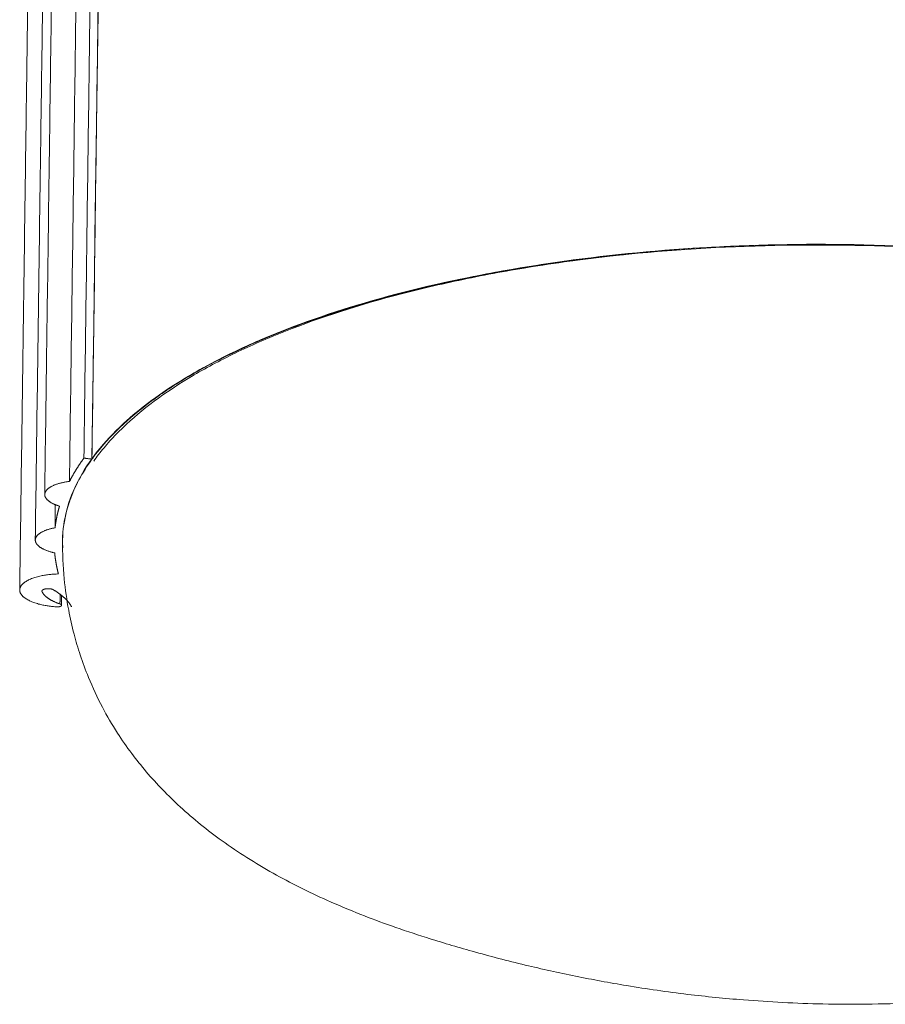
# Model space of a CAD drawing. Header units: millimetres. Extents: x -771 to 771, y -301 to 2485.
# Tile 1 of 256: x -771 to -565, y -301 to -67. Entities that reach past the tile are written whole.
import ezdxf

# ---------------------------------------------------------------- set-up
doc = ezdxf.new("R2010")
doc.units = ezdxf.units.MM
doc.layers.add('ORTHO$2', color=7, linetype='Continuous', true_color=0xffffff)

msp = doc.modelspace()

# ---------------------------------------------------------------- linework, layer by layer
at = {"layer": 'ORTHO$2', "color": 155, "linetype": 'Continuous', "lineweight": 18}
for points, degree, knots in [([(-750.98, 1255.49), (-751.13, 1244.01), (-751.43, 1222.14), (-751.85, 1190.98), (-752.23, 1163.12), (-752.55, 1139.99), (-752.8, 1121.16), (-753.01, 1106.21), (-753.19, 1092.89), (-753.5, 1069.91), (-753.96, 1036.14), (-755.1, 952.12), (-757.36, 785.85), (-761.1, 511.32), (-764.28, 277.49), (-766.32, 127.03), (-766.87, 86.99), (-767.39, 48.55), (-767.79, 19.32), (-768.08, -2.23), (-768.3, -17.99), (-768.55, -36.52), (-768.84, -57.84), (-769.16, -81.79), (-769.52, -108.32), (-769.92, -137.41), (-770.35, -169.2), (-770.65, -191.28), (-770.81, -202.77)], 3, [0, 0, 0, 0, 0.023626, 0.044991, 0.064095, 0.080938, 0.092585, 0.102836, 0.111693, 0.119972, 0.150128, 0.181162, 0.292812, 0.492187, 0.745937, 0.77385, 0.801732, 0.828316, 0.852931, 0.86185, 0.872645, 0.885355, 0.899977, 0.916513, 0.934616, 0.954565, 0.97636, 1, 1, 1, 1]), ([(-747.44, 1254.91), (-747.59, 1243.53), (-747.89, 1221.84), (-748.31, 1190.95), (-748.68, 1163.33), (-749, 1140.4), (-749.25, 1121.73), (-749.45, 1106.9), (-749.63, 1093.7), (-749.94, 1070.91), (-750.4, 1037.43), (-751.53, 954.13), (-753.77, 789.28), (-757.47, 517.1), (-760.63, 285.27), (-762.66, 136.08), (-763.2, 96.38), (-763.71, 58.27), (-764.11, 29.3), (-764.4, 7.93), (-764.61, -7.69), (-764.86, -26.07), (-765.15, -47.21), (-765.47, -70.95), (-765.83, -97.26), (-766.22, -126.1), (-766.65, -157.61), (-766.95, -179.51), (-767.1, -190.9)], 3, [0, 0, 0, 0, 0.023626, 0.044991, 0.064095, 0.080938, 0.092585, 0.102836, 0.111693, 0.119972, 0.150128, 0.181162, 0.292812, 0.492187, 0.745937, 0.77385, 0.801732, 0.828316, 0.852931, 0.86185, 0.872645, 0.885355, 0.899977, 0.916513, 0.934616, 0.954565, 0.97636, 1, 1, 1, 1]), ([(-745.34, 1255.24), (-745.49, 1243.94), (-745.78, 1222.41), (-746.2, 1191.75), (-746.57, 1164.33), (-746.88, 1141.56), (-747.13, 1123.03), (-747.33, 1108.31), (-747.51, 1095.21), (-747.82, 1072.58), (-748.27, 1039.35), (-749.4, 956.65), (-751.62, 793), (-755.3, 522.8), (-758.43, 292.65), (-760.44, 144.56), (-760.98, 105.15), (-761.49, 67.31), (-761.88, 38.55), (-762.17, 17.34), (-762.38, 1.83), (-762.63, -16.41), (-762.92, -37.4), (-763.24, -60.97), (-763.59, -87.08), (-763.98, -115.72), (-764.41, -147), (-764.7, -168.74), (-764.86, -180.05)], 3, [0, 0, 0, 0, 0.023626, 0.044991, 0.064095, 0.080938, 0.092585, 0.102836, 0.111693, 0.119972, 0.150128, 0.181162, 0.292812, 0.492187, 0.745938, 0.77385, 0.801732, 0.828316, 0.852931, 0.86185, 0.872645, 0.885355, 0.899977, 0.916513, 0.934616, 0.954565, 0.97636, 1, 1, 1, 1]), ([(-758.97, -176.95), (-755.2, 99.8), (-751.44, 376.55), (-747.68, 653.3), (-743.89, 931.93), (-740.1, 1210.56), (-740.07, 1212.44), (-739.95, 1221.36), (-739.83, 1230.27), (-739.73, 1237.31), (-739.64, 1244.35), (-739.54, 1251.39)], 5, [0, 0, 0, 0, 0, 0, 0.968785, 0.968785, 0.968785, 0.975362, 0.975362, 0.975362, 1, 1, 1, 1, 1, 1]), ([(-736.21, 1249.84), (-736.31, 1242.84), (-736.4, 1235.84), (-736.5, 1228.83), (-736.62, 1219.96), (-736.74, 1211.09), (-736.77, 1209.22), (-740.54, 931.97), (-744.31, 654.73), (-748.05, 379.35), (-751.8, 103.98), (-755.54, -171.4)], 5, [0, 0, 0, 0, 0, 0, 0.024638, 0.024638, 0.024638, 0.031215, 0.031215, 0.031215, 1, 1, 1, 1, 1, 1]), ([(-753.62, -171.63), (-750.54, 55.11), (-745.45, 427.98), (-739.44, 873.92), (-736.16, 1111.36), (-734.88, 1211.83), (-734.46, 1239.22), (-734.32, 1248.36), (-734.32, 1248.36)], 3, [0, 0, 0, 0, 0.479047, 0.787757, 0.942112, 0.9807, 0.999995, 1, 1, 1, 1]), ([(-734.3, 1248.35), (-734.4, 1241.35), (-734.49, 1234.36), (-734.59, 1227.36), (-734.71, 1218.49), (-734.83, 1209.63), (-734.86, 1207.76), (-738.62, 930.76), (-742.39, 653.76), (-746.13, 378.63), (-749.87, 103.5), (-753.62, -171.63)], 5, [0, 0, 0, 0, 0, 0, 0.024638, 0.024638, 0.024638, 0.031215, 0.031215, 0.031215, 1, 1, 1, 1, 1, 1]), ([(-760.61, -190.87), (-760.54, -186.11), (-758.03, -176.64), (-747.29, -163.06), (-729.97, -150.63), (-706.71, -139.82), (-678.39, -131.06), (-646.07, -124.7), (-611, -120.97), (-574.54, -120.05), (-538.11, -121.96), (-503.17, -126.64), (-471.05, -133.88), (-443, -143.41), (-420.08, -154.84), (-403.14, -167.73), (-392.81, -181.59), (-390.58, -191.11), (-390.65, -195.86)], 3, [0, 0, 0, 0, 0.065024, 0.129675, 0.193633, 0.256674, 0.318706, 0.379792, 0.440143, 0.500094, 0.560044, 0.620396, 0.681482, 0.743514, 0.806554, 0.870512, 0.935164, 1, 1, 1, 1]), ([(-753.55, -171.54), (-753.31, -171.21), (-751.42, -168.69), (-747.23, -164.05), (-739.8, -157.82), (-727.84, -149.91), (-709.12, -140.89), (-681.12, -131.89), (-648.52, -125.2), (-612.42, -121.2), (-574.52, -120.19), (-536.63, -122.26), (-500.64, -127.28), (-468.16, -134.91), (-440.42, -144.72), (-421.97, -154.31), (-410.27, -162.58), (-404.25, -167.96), (-400.24, -172.36), (-396.78, -176.79), (-393.69, -182.04), (-392.16, -186.22), (-391.66, -188.12)], 3, [0, 0, 0, 0, 0.005264, 0.041181, 0.076939, 0.112483, 0.183983, 0.255108, 0.326686, 0.397823, 0.469436, 0.540945, 0.612338, 0.684033, 0.755573, 0.827045, 0.862863, 0.898819, 0.916687, 0.934519, 0.970202, 1, 1, 1, 1]), ([(-405.38, -223.81), (-403.06, -221.68), (-398.96, -217.35), (-394.45, -210.65), (-391.35, -203.24), (-390.24, -195.12), (-391.68, -186.4), (-395.76, -177.69), (-402.6, -169.13), (-412.11, -160.83), (-424.05, -153.04), (-438.29, -145.91), (-454.51, -139.49), (-472.24, -133.95), (-491.16, -129.38), (-510.83, -125.74), (-530.96, -123.05), (-551.21, -121.32), (-571.22, -120.48), (-591.02, -120.48), (-610.33, -121.31), (-628.93, -122.9), (-646.95, -125.22), (-664.15, -128.27), (-680.36, -132), (-695.65, -136.41), (-709.75, -141.5), (-722.49, -147.21), (-732.49, -152.8), (-740.18, -158.09), (-744.08, -161.32), (-745.88, -162.96)], 3, [0, 0, 0, 0, 0.031531, 0.063126, 0.09466, 0.134257, 0.173975, 0.21357, 0.253898, 0.294359, 0.334673, 0.373525, 0.412514, 0.451346, 0.487207, 0.523198, 0.559046, 0.592081, 0.62523, 0.658264, 0.68993, 0.721698, 0.75337, 0.785415, 0.817555, 0.849609, 0.88346, 0.917409, 0.951271, 0.975635, 1, 1, 1, 1]), ([(-753.18, -172.11), (-752.82, -171.6), (-752.45, -171.08), (-751.22, -169.48), (-750.32, -168.39), (-748.37, -166.23), (-747.32, -165.15), (-741.78, -159.82), (-736.35, -155.78), (-726.72, -150.04), (-723.26, -148.19), (-717.67, -145.48), (-715.74, -144.6), (-711.75, -142.85), (-709.69, -142), (-699.17, -137.85), (-689.97, -134.88), (-674.95, -130.97), (-669.74, -129.76), (-661.61, -128.08), (-658.83, -127.55), (-653.24, -126.54), (-650.41, -126.06), (-640.9, -124.58), (-634.09, -123.7), (-627.13, -122.97)], 3, [0, 0, 0, 0, 0.022496, 0.022496, 0.070563, 0.070563, 0.118631, 0.118631, 0.310902, 0.310902, 0.407037, 0.407037, 0.455105, 0.455105, 0.503172, 0.503172, 0.695443, 0.695443, 0.791579, 0.791579, 0.839646, 0.839646, 0.887714, 0.887714, 1, 1, 1, 1]), ([(-760.62, -191.45), (-760.62, -188.13), (-759.46, -181.43), (-755.97, -174.9), (-753.62, -171.63)], 3, [0, 0, 0, 0, 0.495921, 1, 1, 1, 1]), ([(-760.61, -190.97), (-760.65, -194.05), (-760.41, -199.61), (-759.35, -207.06), (-757.99, -213.12), (-756.41, -218.47), (-754.26, -224.29), (-751.38, -230.51), (-747.86, -236.55), (-744.3, -241.65), (-739.5, -247.65), (-732.52, -254.86), (-722.47, -262.98), (-710.89, -270.3), (-699.64, -275.92), (-690.05, -279.96), (-682.34, -282.85), (-673.42, -285.83), (-662.67, -289.01), (-650.83, -292.1), (-638.54, -294.83), (-625.66, -297.21), (-612.35, -299.12), (-599.94, -300.36), (-589.18, -301.06), (-579.46, -301.42), (-569.02, -301.47), (-557.61, -301.15), (-545.13, -300.35), (-531.9, -298.98), (-518.98, -297.11), (-507.4, -294.99), (-497.5, -292.85), (-488.73, -290.71), (-480.31, -288.45), (-472.01, -285.96), (-463.63, -283.09), (-454.78, -279.63), (-445.51, -275.39), (-436.82, -270.67), (-429.3, -265.81), (-422.99, -261.05), (-417.53, -256.28), (-412.96, -251.67), (-409.14, -247.24), (-405.65, -242.69), (-401.92, -237.01), (-398.38, -230.31), (-395.46, -223.18), (-393.08, -215.47), (-391.24, -206.43), (-390.7, -199.67), (-390.65, -195.86)], 3, [0, 0, 0, 0, 0.022428, 0.04073, 0.054939, 0.067453, 0.08136, 0.100325, 0.117359, 0.131476, 0.14468, 0.171858, 0.201555, 0.234455, 0.265932, 0.284507, 0.300816, 0.317845, 0.339132, 0.36329, 0.385926, 0.408637, 0.435588, 0.459994, 0.477113, 0.494732, 0.513573, 0.534598, 0.557417, 0.582186, 0.607757, 0.629819, 0.647975, 0.664255, 0.680179, 0.696767, 0.714293, 0.734072, 0.756716, 0.781176, 0.802426, 0.819979, 0.836559, 0.853065, 0.865336, 0.87795, 0.893956, 0.913835, 0.932869, 0.950307, 0.972267, 1, 1, 1, 1])]:
    msp.add_open_spline(points, degree=degree, knots=knots, dxfattribs=at)
for points, weights in [([(-758.97, -176.95), (-758.25, -175.55), (-757.44, -174.15), (-756.54, -172.77), (-755.54, -171.4)], [1, 0.999618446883, 0.99949126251, 0.999618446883, 1]), ([(-753.62, -171.63), (-753.71, -171.77), (-753.81, -171.91), (-753.91, -172.04), (-754, -172.18)], [1, 0.999733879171, 0.999470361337, 0.999209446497, 0.998951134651]), ([(-762.4, -187.98), (-762.25, -186.69), (-762.02, -185.39), (-761.72, -184.11), (-761.34, -182.82)], [1, 0.999690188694, 0.999586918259, 0.999690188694, 1]), ([(-760.6, -190.99), (-760.6, -191.42), (-760.6, -191.86), (-760.59, -192.29), (-760.57, -192.73)], [0.981861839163, 0.981861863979, 0.98188506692, 0.981931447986, 0.982001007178]), ([(-761.6, -198.98), (-761.93, -197.72), (-762.19, -196.46), (-762.37, -195.21), (-762.49, -193.95)], [1, 0.999708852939, 0.999611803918, 0.999708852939, 1]), ([(-765.5, -203.15), (-765.15, -204.01), (-764.29, -204.83), (-762.94, -205.55), (-761.23, -206.12)], [1, 0.967130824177, 0.956174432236, 0.967130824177, 1]), ([(-758.49, -206.77), (-759.06, -205.7), (-759.98, -204.66), (-761.22, -203.68), (-762.77, -202.76)], [1, 0.990798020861, 0.987730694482, 0.990798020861, 1])]:
    msp.add_rational_spline(points, weights, degree=4, dxfattribs=at)
for points, degree in [([(-753.62, -171.63), (-755.54, -171.4)], 1), ([(-753.62, -171.63), (-753.62, -171.52)], 1), ([(-762.33, -182.42), (-762.34, -183.53), (-762.36, -184.64), (-762.37, -185.76), (-762.39, -186.87), (-762.4, -187.98)], 5), ([(-759.26, -182.65), (-759.16, -182.3), (-759.04, -181.95), (-758.92, -181.61)], 3), ([(-760.86, -206.43), (-760.85, -205.68), (-760.84, -204.93), (-760.83, -204.18)], 3)]:
    msp.add_open_spline(points, degree=degree, dxfattribs=at)
for points, weights in [([(-761.34, -182.82), (-763.14, -182.29), (-764.71, -181.44), (-765.1, -180.41), (-764.4, -178.69), (-763.23, -177.77), (-761.08, -177.2), (-758.97, -176.95)], [1, 1, 0.985437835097, 1, 1, 0.985437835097, 1, 1]), ([(-762.49, -193.95), (-764.46, -193.53), (-766.34, -192.78), (-767.11, -191.78), (-767.09, -190.03), (-766.29, -189.05), (-764.39, -188.35), (-762.4, -187.98)], [1, 1, 0.985437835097, 1, 1, 0.985437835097, 1, 1]), ([(-761.98, -206.81), (-765.32, -206.61), (-769.38, -205.75), (-770.87, -204.04), (-770.74, -201.4), (-769.09, -199.75), (-764.95, -199.04), (-761.6, -198.98)], [1, 1, 0.955377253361, 1, 1, 0.955377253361, 1, 1]), ([(-762.77, -202.76), (-763.03, -202.6), (-763.52, -202.45), (-764.13, -202.46), (-765, -202.58), (-765.46, -202.73), (-765.57, -202.97), (-765.5, -203.15)], [1, 1, 0.967759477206, 1, 1, 0.967759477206, 1, 1]), ([(-761.23, -206.12), (-761, -206.2), (-760.8, -206.33), (-760.82, -206.48), (-761.06, -206.69), (-761.31, -206.8), (-761.68, -206.83), (-761.98, -206.81)], [1, 1, 0.973292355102, 1, 1, 0.973292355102, 1, 1])]:
    msp.add_rational_spline(points, weights, degree=4, knots=[0, 0, 0, 0, 0, 0.5, 0.5, 0.5, 1, 1, 1, 1, 1], dxfattribs=at)
at = {"layer": 'ORTHO$2', "color": 155, "linetype": 'Continuous', "lineweight": 13}
msp.add_open_spline([(-761.2, -203.9), (-761.21, -204.34), (-761.21, -204.79), (-761.22, -205.23), (-761.22, -205.68), (-761.23, -206.12)], degree=5, dxfattribs=at)

doc.saveas('drawing.dxf')
